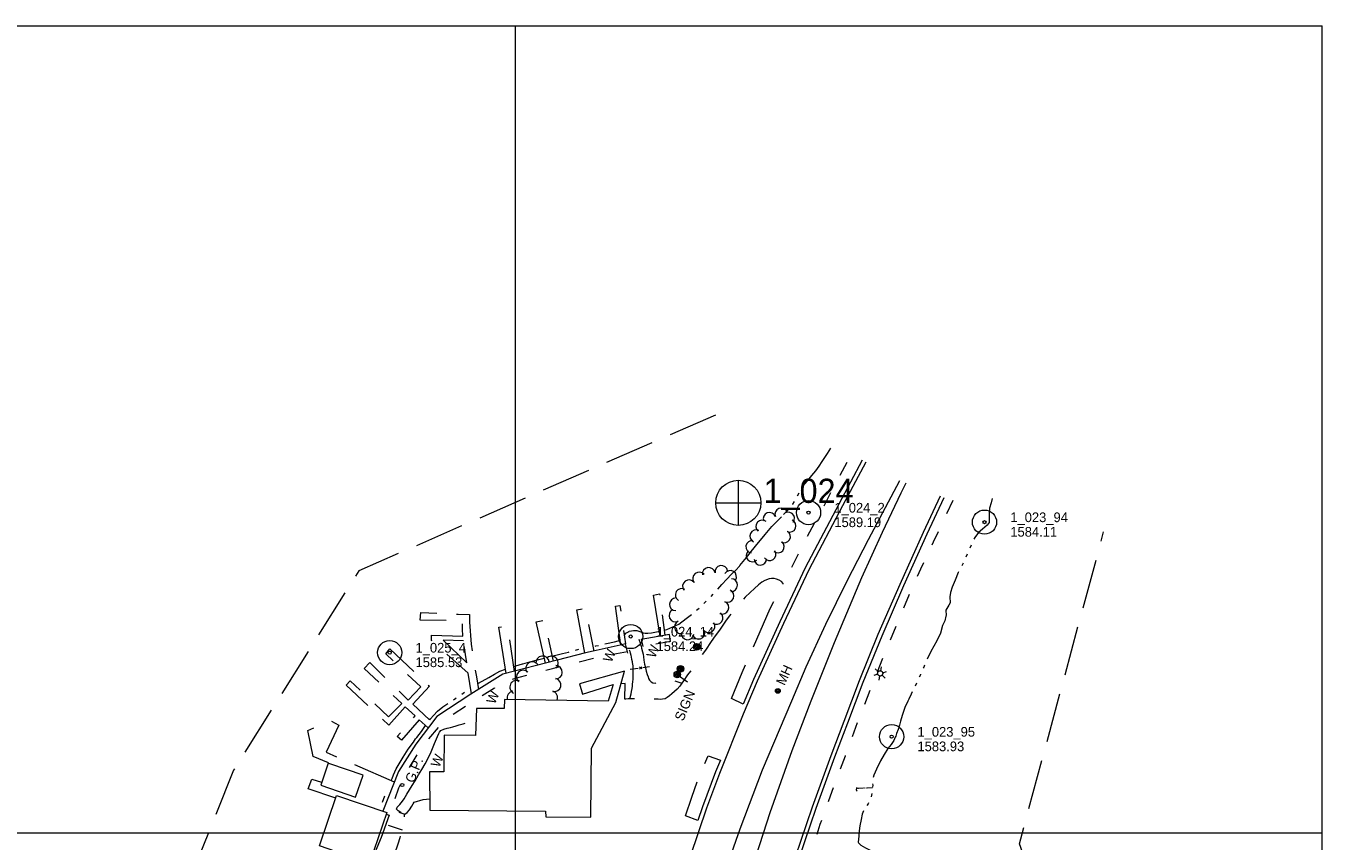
# Model space of a CAD drawing. Header units: feet. Extents: x 187456 to 189561, y 250000 to 251500.
# Tile 8 of 8: x 188197 to 189000, y 250995 to 251500. Entities that reach past the tile are written whole.
import ezdxf
from ezdxf.enums import TextEntityAlignment as Align

# ---------------------------------------------------------------- set-up
doc = ezdxf.new("R2010")
doc.units = ezdxf.units.FT
doc.header["$MEASUREMENT"] = 0
for name, pattern in [('DGN Style 3', [42.899226, 30.642304, -12.256922]), ('DGN Style 5', [21.449613, 9.192691, -12.256922]), ('DGN Style 6', [58.281663, 0.030642, -12.256922, 21.449613, -12.256922, 0.030642, -12.256922])]:
    doc.linetypes.add(name, pattern=pattern)
for name, color, linetype, lineweight in [('E_BLD', 54, 'Continuous', 13), ('E_BLD_Name', 221, 'Continuous', 0), ('E_DRN_Grate', 151, 'Continuous', 0), ('E_DWY', 73, 'DGN Style 3', 0), ('E_LAND_Vegetation', 21, 'Continuous', 0), ('E_MAP_GridLines', 251, 'Continuous', 0), ('E_MAP_Limits', 21, 'DGN Style 3', 0), ('E_MAP_PassPoints', 40, 'Continuous', 0), ('E_MISCPROP', 40, 'Continuous', 0), ('E_MISCPROP_HvyLine', 54, 'Continuous', 13), ('E_MISCPROP_Railing', 40, 'Continuous', 0), ('E_PATH_Sidewalk', 73, 'DGN Style 5', 0), ('E_RDWY', 40, 'Continuous', 13), ('E_WTR', 251, 'DGN Style 6', 0), ('E_WTR_Dock_Pier', 251, 'DGN Style 3', 0)]:
    doc.layers.add(name, color=color, linetype=linetype, lineweight=lineweight)
doc.styles.add('Style-IGR_FONT_0', font='IGR_FONT_0.shx')

# ---------------------------------------------------------------- blocks, each defined once
blk = doc.blocks.new('PP')
at = {"layer": 'E_MAP_PassPoints', "color": 40, "linetype": 'Continuous', "lineweight": 0}
for radius in [7.5, 0.96]:
    blk.add_circle((0, 0), radius, dxfattribs=at)
blk = doc.blocks.new('PHOTOC')
at = {"layer": 'E_MAP_Limits', "color": 73, "linetype": 'Continuous', "lineweight": 0}
for p, q in [((0.12, 14.06), (0.06, -13.8)), ((-13.79, 0.03), (14.12, 0.01))]:
    blk.add_line(p, q, dxfattribs=at)
blk.add_circle((0.17, 0.03), 14, dxfattribs=at)
blk = doc.blocks.new('POLE')
at = {"layer": 'E_MISCPROP', "color": 20, "linetype": 'Continuous', "lineweight": 0}
for centre, radius in [((-0.01, 0.02), 2.02), ((-0.01, 0.03), 1.52), ((0, -0.01), 1.01), ((0, 0), 0.502)]:
    blk.add_circle(centre, radius, dxfattribs=at)
blk = doc.blocks.new('SIGN_1')
at = {"layer": 'E_MISCPROP', "color": 20, "linetype": 'Continuous', "lineweight": 0, "style": 'Style-IGR_FONT_0'}
blk.add_text('SIGN', height=6, rotation=359.99985, dxfattribs=at).set_placement((-9.6, -0.01), align=Align.MIDDLE_LEFT)
blk = doc.blocks.new('WAL_2')
at = {"layer": 'E_MISCPROP_Railing', "color": 40, "linetype": 'Continuous', "lineweight": 0, "style": 'Style-IGR_FONT_0'}
blk.add_text('W', height=6, rotation=359.99985, dxfattribs=at).set_placement((-2.27, -0.34), align=Align.MIDDLE_LEFT)
blk = doc.blocks.new('GPO')
at = {"layer": 'E_BLD', "color": 241, "linetype": 'Continuous', "lineweight": 0}
blk.add_circle((0.01, 0.01), 1, dxfattribs=at)
blk = doc.blocks.new('GP')
at = {"layer": 'E_BLD_Name', "style": 'Style-IGR_FONT_0'}
blk.add_text('G.P.', height=6, rotation=359.99985, dxfattribs=at).set_placement((-6.32, -0.49), align=Align.MIDDLE_LEFT)
blk = doc.blocks.new('MHO_2')
at = {"layer": 'E_DRN_Grate', "color": 20, "linetype": 'Continuous', "lineweight": 0}
for centre, radius in [((0.06, 0.01), 1.5), ((0.07, 0.01), 1.22), ((0.06, 0), 0.968), ((0.03, -0.01), 0.605)]:
    blk.add_circle(centre, radius, dxfattribs=at)
blk = doc.blocks.new('MHT_1')
at = {"layer": 'E_DRN_Grate', "color": 20, "linetype": 'Continuous', "lineweight": 0, "style": 'Style-IGR_FONT_0'}
blk.add_text('MH', height=6, rotation=359.99996, dxfattribs=at).set_placement((-0.08, -3.13), align=Align.CENTER)
blk = doc.blocks.new('CULVRT_1')
at = {"layer": 'E_MISCPROP_Railing', "color": 40, "linetype": 'Continuous', "lineweight": 0}
blk.add_arc((10, 7.5), 12.5, 216.87981, 323.11938, dxfattribs=at)
blk = doc.blocks.new('LTP_2')
at = {"layer": 'E_MISCPROP', "color": 20, "linetype": 'Continuous', "lineweight": 0}
for p, q in [((-1.63, 0.07), (-4.24, 0.14)), ((-0.8, 1.43), (-2, 3.73)), ((0.9, 1.42), (2.27, 3.65)), ((-0.88, -1.42), (-2.24, -3.61)), ((0.76, -1.47), (2, -3.65)), ((1.64, -0.02), (4.16, -0.09))]:
    blk.add_line(p, q, dxfattribs=at)
blk.add_circle((0, 0), 1.64, dxfattribs=at)

msp = doc.modelspace()

# ---------------------------------------------------------------- linework, layer by layer
at = {"layer": 'E_DWY', "color": 51, "linetype": 'DGN Style 3', "lineweight": 0, "flags": 128}
for points in [[(188641.17, 251079.86), (188633.94, 251083.24), (188640.58, 251099.43), (188657.97, 251139.14), (188666.03, 251154.32), (188665.93, 251154.57), (188665.03, 251155.7), (188663.58, 251156.62), (188661.91, 251157.22), (188660.32, 251157.57), (188658.78, 251157.64), (188657.26, 251157.49), (188654.53, 251156.47), (188652.74, 251155.31), (188650.66, 251153.62), (188648.11, 251151.42), (188645.57, 251149.01), (188642.33, 251145.98), (188639.83, 251143.12), (188636.19, 251138.77), (188632.45, 251134.25), (188630.14, 251131.1), (188626.41, 251125.68), (188623.8, 251122.18), (188621.38, 251118.58), (188617.81, 251113.3), (188615.18, 251109.76), (188613.53, 251107.51), (188612.06, 251105.38), (188610.56, 251103.23), (188608.89, 251100.82), (188607.51, 251099.07), (188606.66, 251097.9), (188605.92, 251096.79), (188604.74, 251095.02), (188603.17, 251092.75), (188601.81, 251090.88), (188600.23, 251088.98), (188598.6, 251087.54), (188597.02, 251086.12), (188595.44, 251084.9), (188594.16, 251083.87), (188592.89, 251083.12), (188591.19, 251082.79), (188589.68, 251082.75), (188588.49, 251082.77), (188586.32, 251082.78), (188584.42, 251082.77), (188582.53, 251082.86), (188580.9, 251082.9), (188578.48, 251082.88), (188575.64, 251082.97), (188574.07, 251083.01), (188572.05, 251083.03), (188569.92, 251083.02), (188568.46, 251082.93), (188567.87, 251082.91), (188567.97, 251092.51), (188565.38, 251092.28)], [(188570.99, 251083.03), (188571.8, 251086.24), (188572.03, 251087.52), (188572.28, 251089.41), (188572.47, 251090.9), (188572.63, 251092.22), (188572.77, 251093.57), (188572.94, 251095.32), (188573.06, 251097.44), (188573.08, 251099.11), (188573.07, 251100.4), (188573.06, 251101.43), (188573.01, 251102.55), (188572.96, 251103.51), (188572.8, 251104.58), (188572.65, 251105.62), (188572.54, 251106.05), (188572.22, 251107.46), (188571.93, 251109.03), (188571.69, 251109.9), (188571.33, 251111.27), (188571.04, 251112.33), (188570.76, 251113.37), (188570.42, 251114.32), (188570.06, 251115.22), (188569.65, 251116.1), (188569.37, 251116.75), (188569.11, 251117.27), (188569.31, 251117.36), (188569.81, 251117.44), (188571.01, 251117.54), (188572.61, 251117.97), (188574.14, 251118.57), (188575, 251118.98), (188575.84, 251119.38), (188576.65, 251119.8), (188576.8, 251119.31), (188577.1, 251118.37), (188577.39, 251117.46), (188577.85, 251115.81), (188578.21, 251114.43), (188578.72, 251112.27), (188579.15, 251110.69), (188579.48, 251109), (188579.69, 251107.01), (188580.07, 251104.55), (188580.58, 251102.22), (188581.08, 251100.19), (188581.7, 251098.21), (188582.23, 251096.67), (188582.58, 251095.73), (188583.15, 251094.67), (188584.17, 251093.65), (188585.27, 251092.95), (188586.75, 251092.85), (188588.32, 251093.4), (188589.75, 251094.17), (188591.98, 251094.89), (188593.6, 251094.99), (188595.46, 251094.94), (188596.2, 251094.83), (188596.9, 251094.69), (188597.7, 251094.5), (188603.24, 251092.84)], [(188613.15, 251007.7), (188605.43, 251010.5), (188609.39, 251022.25), (188613.8, 251035.16), (188618.67, 251045.83), (188619.55, 251047.8), (188627.03, 251045.09)], [(188432.85, 250871.63), (188415.68, 250874.6), (188402.4, 250877.28), (188401.45, 250877.56), (188399.58, 250878.25), (188398.32, 250878.91), (188397.5, 250880.91), (188397.77, 250883.32), (188398.83, 250887.08), (188399.74, 250890.76), (188400.5, 250894.58), (188401.2, 250897.89), (188401.89, 250901.27), (188402.53, 250904.66), (188403, 250907.48), (188403.61, 250910.96), (188404.73, 250915.86), (188405.67, 250920.23), (188406.5, 250924.36), (188407.38, 250928.29), (188408.52, 250933.14), (188409.36, 250936.55), (188410.18, 250940.11), (188411.07, 250943.93), (188412.01, 250948.15), (188413.1, 250952.98), (188414.28, 250957.61), (188415.13, 250960.55), (188416.11, 250963.63), (188416.97, 250967.16), (188417.26, 250968.68), (188417.57, 250970.6), (188417.98, 250972.41), (188418.58, 250974.26), (188419.13, 250975.71), (188419.92, 250977.05), (188420.67, 250977.99), (188421.78, 250979.38), (188425.48, 250988.1), (188426.41, 250990.68), (188427.23, 250993.23), (188428.52, 250997.15), (188429.15, 250999.02), (188429.75, 251000.88), (188430.3, 251002.53), (188430.85, 251004.34), (188431.26, 251006.48), (188431.29, 251008.26), (188431.22, 251009.24), (188431.16, 251011), (188431.49, 251011.63), (188432.97, 251012.59), (188434.39, 251014.31), (188435.87, 251016.48), (188436.64, 251017.92), (188437.14, 251019.05), (188442.86, 251020.73), (188446.89, 251021.08)]]:
    msp.add_lwpolyline(points, dxfattribs=at)
at = {"layer": 'E_LAND_Vegetation', "color": 93, "linetype": 'Continuous', "lineweight": 0}
for centre, radius, start, end in [((188657.52, 251194.66), 3.86, 20.89706, 200.88174), ((188664.73, 251197.42), 3.86, 20.89706, 200.88174), ((188669.14, 251194.85), 3.86, 322.13668, 142.12136), ((188649.22, 251183.88), 3.86, 64.82616, 244.81084), ((188652.96, 251189.96), 3.86, 50.10945, 230.09413), ((188666.64, 251183.65), 3.86, 238.69826, 58.68293), ((188670, 251190.24), 3.86, 247.16265, 67.14733), ((188646.72, 251177.3), 3.86, 82.2435, 262.22818), ((188662.77, 251177.37), 3.86, 229.08262, 49.0673), ((188646.89, 251171.87), 3.86, 133.31627, 313.30095), ((188657.54, 251172.54), 3.86, 214.00287, 33.98754), ((188619.82, 251160.5), 3.95, 8.83008, 188.81476), ((188627.63, 251161.72), 3.95, 8.83008, 188.81476), ((188651.85, 251169.74), 3.86, 181.33966, 1.32434), ((188607.58, 251152.81), 3.95, 37.62028, 217.60496), ((188613.84, 251157.63), 3.95, 37.62028, 217.60496), ((188633.08, 251158.61), 3.95, 327.94996, 147.93463), ((188633.74, 251153.57), 3.95, 267.65222, 87.63689), ((188603.04, 251147.51), 3.95, 59.56988, 239.55455), ((188631.45, 251146.85), 3.95, 246.61998, 66.60466), ((188599.47, 251141.66), 3.95, 88.70893, 268.69361), ((188628.32, 251139.59), 3.95, 246.61998, 66.60466), ((188599.15, 251134.69), 3.95, 115.07268, 295.05736), ((188602.5, 251127.53), 3.95, 115.07268, 295.05736), ((188624.65, 251133.22), 3.95, 233.12959, 53.11427), ((188606.77, 251123.62), 3.95, 172.18783, 352.17251), ((188613.52, 251124.06), 3.95, 198.34484, 18.32952), ((188619.7, 251128.02), 3.95, 213.56662, 33.55129), ((188516.88, 251105.47), 4.16, 6.85997, 186.84464), ((188522.36, 251105.3), 4.16, 308.47816, 128.46284), ((188504.8, 251096.63), 4.16, 45.07276, 225.05743), ((188510.6, 251101.86), 4.16, 32.60317, 212.58785), ((188524.91, 251099.53), 4.16, 267.7385, 87.72317), ((188500.71, 251090.35), 4.16, 63.87605, 243.86073), ((188524.06, 251091.69), 4.16, 257.2591, 77.24378), ((188498.96, 251083.66), 4.16, 98.87659, 194.72185), ((188521.93, 251083.88), 4.16, 335.78125, 71.89268)]:
    msp.add_arc(centre, radius, start, end, dxfattribs=at)
at = {"layer": 'E_MAP_GridLines', "color": 161, "linetype": 'Continuous', "lineweight": 0}
for p, q in [((187500, 251500), (189000, 251500)), ((188500, 250000), (188500, 251500)), ((189000, 250000), (189000, 251500)), ((187500, 251000), (189000, 251000))]:
    msp.add_line(p, q, dxfattribs=at)
at = {"layer": 'E_MAP_Limits', "color": 73, "linetype": 'DGN Style 3', "lineweight": 0, "flags": 128}
for points in [[(188623.96, 251258.83), (188402.86, 251162.38), (188325.31, 251038.84), (188250.13, 250852.04), (187920.53, 250643.92), (187874.1, 250543.58)], [(188825.04, 250287.41), (188944.66, 250630.89), (188812.4, 250993.23), (188864.61, 251186.47)]]:
    msp.add_lwpolyline(points, dxfattribs=at)
at = {"layer": 'E_MISCPROP', "color": 20, "linetype": 'Continuous', "lineweight": 0}
msp.add_line((188600.33, 251098.11), (188606.6, 251093.71), dxfattribs=at)
at = {"layer": 'E_MISCPROP_HvyLine', "color": 241, "linetype": 'Continuous', "lineweight": 13, "flags": 128}
for points in [[(188446.94, 251014.17), (188518.72, 251013.41), (188518.77, 251010.01), (188546.65, 251009.82), (188547.06, 251052.61), (188562.18, 251080.9), (188567.6, 251100.16), (188539.65, 251092.45), (188541.64, 251085.92), (188560.54, 251091.88), (188557.49, 251081.72), (188493.29, 251082.63), (188493.1, 251077.05), (188475.91, 251077.18), (188475.33, 251060.34), (188455.75, 251060.66), (188455.65, 251037.94), (188446.77, 251037.9)], [(188379.32, 251029.6), (188400.96, 251022.15), (188405.62, 251035.69), (188384.88, 251042.83), (188383.98, 251043.14)], [(188389.16, 251023.17), (188420.27, 251012.57), (188409.62, 250981.3), (188378.51, 250991.9)]]:
    msp.add_lwpolyline(points, close=True, dxfattribs=at)
at = {"layer": 'E_MISCPROP_Railing', "color": 40, "linetype": 'Continuous', "lineweight": 0}
for p, q in [((188578.29, 251102.99), (188576.86, 251101.39)), ((188578.39, 251101.59), (188577.01, 251102.8))]:
    msp.add_line(p, q, dxfattribs=at)
at = {"layer": 'E_MISCPROP_Railing', "color": 40, "linetype": 'Continuous', "lineweight": 13, "flags": 128}
for points in [[(188596.06, 251118.51), (188595.42, 251123.03), (188577.95, 251119.77), (188578.91, 251115.47)], [(188569.72, 251111.42), (188568.28, 251117.19), (188564.98, 251116.33), (188548.21, 251112.51), (188543.44, 251111.56), (188525.91, 251106.95), (188492.1, 251098.27), (188472.43, 251085.92), (188451.33, 251072.14), (188438.2, 251055.02), (188427.43, 251038.09), (188417.79, 251013.42)], [(188429.08, 251012.44), (188428.26, 251012.99), (188427.41, 251013.63), (188426.61, 251014.21), (188426.23, 251014.77), (188426.73, 251015.86), (188428.31, 251017.71), (188429.99, 251019.63), (188431.04, 251021.21), (188432.77, 251024.11), (188434.3, 251026.74), (188435.96, 251029.41), (188437.79, 251032.32), (188439.94, 251035.94), (188441.95, 251039.26), (188443.99, 251042.81), (188445.93, 251046.32), (188447.79, 251050.22), (188449.88, 251055.31), (188451.67, 251059.78), (188452.52, 251061.58), (188452.99, 251062.43), (188453.8, 251063.4), (188455.54, 251064.33), (188457.74, 251064.94), (188459.66, 251065.39), (188461.28, 251065.81), (188463.22, 251066.42), (188465.12, 251066.99), (188467.69, 251067.57), (188468.89, 251067.97)], [(188419.91, 251011.52), (188421.69, 251010.95), (188416.86, 250997.14), (188410.34, 250981.85)]]:
    msp.add_lwpolyline(points, dxfattribs=at)
at = {"layer": 'E_MISCPROP_Railing', "color": 40, "linetype": 'Continuous', "lineweight": 0, "flags": 128}
for points in [[(188576.04, 251101.95), (188571.15, 251101.34)], [(188583.18, 251102.84), (188578.88, 251102.3)]]:
    msp.add_lwpolyline(points, dxfattribs=at)
at = {"layer": 'E_PATH_Sidewalk', "color": 51, "linetype": 'DGN Style 5', "lineweight": 0, "flags": 128}
for points in [[(188705.51, 251229.55), (188695.75, 251211.32), (188688.06, 251196.8), (188677.56, 251177.71), (188668.02, 251158.06), (188666.03, 251154.32)], [(188771.23, 251206.03), (188759.03, 251180.25), (188751.15, 251163.51), (188744.75, 251149.49), (188737.02, 251130.76), (188728.61, 251110.94), (188723.88, 251098.93), (188711.94, 251068.24), (188704.35, 251047.65), (188695.09, 251022.76), (188688.77, 251005.18), (188681.85, 250984.42), (188675.4, 250964.74), (188669.61, 250945.13), (188662.38, 250919.95), (188655.97, 250896.42), (188653.58, 250882.85)], [(188596.06, 251118.51), (188578.91, 251115.47)], [(188569.55, 251112.1), (188553.63, 251109.47), (188528.92, 251103.15), (188502.17, 251096.32), (188493.2, 251093.62), (188487.02, 251089.73), (188459.32, 251071.99), (188455.61, 251069.09), (188454.58, 251068.24), (188441.64, 251052.82), (188432.82, 251038.48), (188427.59, 251027.73), (188422.8, 251014.36), (188431.49, 251011.63)], [(188430.02, 251001.71), (188419.61, 251005.02)]]:
    msp.add_lwpolyline(points, dxfattribs=at)
at = {"layer": 'E_RDWY', "color": 21, "linetype": 'Continuous', "lineweight": 13, "flags": 128}
for points in [[(188717.19, 251229.78), (188702.72, 251202.57), (188681.84, 251163.1), (188666.08, 251129.76), (188649.87, 251094.1), (188641.25, 251073.6), (188626.42, 251036.91), (188618.37, 251015.32), (188603.1, 250970.16)], [(188714.99, 251230.96), (188700.51, 251203.74), (188679.6, 251164.22), (188663.81, 251130.81), (188647.58, 251095.1), (188641.17, 251079.86)], [(188737.97, 251218.19), (188718.67, 251181.65), (188705.42, 251156.06), (188692.16, 251129.04), (188680.05, 251102.77), (188671.11, 251081.72), (188653, 251038.81), (188639.12, 251002.39), (188628.85, 250973.1)], [(188643, 250966.51), (188657.96, 251012.72), (188671.59, 251051.04), (188683.24, 251081.93), (188697.74, 251118.04), (188714.82, 251158.34), (188727.51, 251186.42), (188739.14, 251210.69), (188742.19, 251216.92)], [(188647.25, 250884.95), (188648.81, 250891.23), (188655.65, 250916.44), (188661.04, 250935.21), (188666.39, 250953.34), (188675.95, 250984.45), (188686.46, 251015.35), (188697.98, 251047.09), (188706.03, 251068.29), (188715.65, 251093.5), (188727.24, 251122.18), (188740.8, 251153.21), (188755.22, 251185.3), (188765.81, 251207.85)], [(188673.57, 250985.22), (188684.1, 251016.17), (188695.64, 251047.96), (188703.7, 251069.18), (188713.32, 251094.42), (188724.94, 251123.15), (188738.52, 251154.22), (188752.95, 251186.35), (188763.55, 251208.92)], [(188627.02, 251045.08), (188624.09, 251037.81), (188616.01, 251016.16), (188613.15, 251007.7)]]:
    msp.add_lwpolyline(points, dxfattribs=at)
at = {"layer": 'E_WTR', "color": 161, "linetype": 'Continuous', "lineweight": 0}
msp.add_line((188417.51, 251019.06), (188418.98, 251022.93), dxfattribs=at)
at = {"layer": 'E_WTR', "color": 161, "linetype": 'Continuous', "lineweight": 0, "flags": 128}
for points in [[(188678.03, 251214.25), (188679.26, 251216.03), (188681.17, 251218.27), (188683.78, 251221.43), (188686.24, 251224.44), (188688.29, 251227.28), (188690.19, 251230.14), (188691.81, 251232.68), (188693.39, 251235.11), (188694.57, 251236.83), (188695.58, 251238.45)], [(188671.93, 251203.49), (188672.04, 251203.61), (188672.92, 251205.29)], [(188674.9, 251208.92), (188675.92, 251210.71)], [(188795.48, 251207.23), (188794.8, 251204.51), (188793.82, 251201.18), (188793.66, 251198.07), (188793.75, 251195.02), (188793.59, 251192.43), (188792.49, 251190.61), (188789.51, 251188.13), (188786.99, 251186.13), (188784.84, 251183.12), (188784.24, 251181.92)], [(188645.38, 251173.29), (188648.77, 251177.68), (188654.8, 251184.93), (188659, 251189.84), (188662.97, 251194.07), (188664.92, 251195.93)], [(188667.89, 251198.8), (188669.24, 251200.36)], [(188625.38, 251151.05), (188627.96, 251153.9), (188630.96, 251157.28), (188633.98, 251160.27), (188636.54, 251162.85), (188638.82, 251165.28), (188639.2, 251165.76), (188640.13, 251166.85), (188644.34, 251171.94), (188645.38, 251173.29)], [(188780.11, 251172.7), (188779.28, 251170.86)], [(188782.5, 251178.27), (188781.72, 251176.41)], [(188777.52, 251167.22), (188777.13, 251166.41), (188776.61, 251165.42)], [(188774.71, 251161.85), (188774.46, 251161.39), (188772.53, 251156.51), (188770.81, 251152.28), (188769.64, 251149.05), (188769.3, 251146.34), (188769.47, 251142.58), (188768.59, 251141.04), (188766.79, 251138.07), (188766.93, 251134.71), (188766.83, 251134.31)], [(188621.24, 251146.45), (188622.62, 251147.98)], [(188612.26, 251137.92), (188613.8, 251139.3)], [(188616.84, 251142.1), (188618.32, 251143.54)], [(188592.26, 251125.59), (188593.75, 251125.94), (188601.22, 251129.33), (188605.85, 251132.84), (188609.05, 251135.33)], [(188766.83, 251134.31), (188766.09, 251131.33), (188764.74, 251128.54), (188763.54, 251123.73), (188761.31, 251118.99), (188759.25, 251115.77), (188757.51, 251112.46), (188755.27, 251107.58)], [(188567.54, 251122.28), (188567.99, 251123.12), (188568.49, 251123.84), (188570, 251124.68), (188570.47, 251124.9), (188570.54, 251124.94), (188571.98, 251125.3), (188573.26, 251125.49), (188575.19, 251125.46), (188577.64, 251124.67), (188579.13, 251123.99), (188580.35, 251123.67), (188580.76, 251123.75), (188582.09, 251123.86)], [(188582.09, 251123.86), (188584.34, 251124.05), (188588.53, 251124.71), (188589.17, 251124.86)], [(188549.4, 251115.78), (188549.88, 251115.86), (188551.42, 251116.21)], [(188555.45, 251117.11), (188556.47, 251117.33), (188561.33, 251118.43), (188563.69, 251119.09), (188564.84, 251119.35)], [(188504.32, 251104.69), (188504.52, 251104.75), (188508.95, 251106.05), (188514.49, 251107.47), (188517.9, 251108.34)], [(188522.72, 251109.6), (188524.18, 251109.98), (188529.23, 251111.08), (188532.86, 251112.08), (188533.29, 251112.2)], [(188537.27, 251113.29), (188539.28, 251113.77)], [(188477.09, 251092.69), (188483.43, 251096.3), (188487.1, 251098.45), (188490.44, 251100.24), (188493.91, 251101.55)], [(188498.76, 251103.1), (188500.31, 251103.52), (188504.32, 251104.69)], [(188753.62, 251103.89), (188753.09, 251102.71), (188752.8, 251102.04)], [(188748.58, 251092.87), (188747.76, 251091.02)], [(188751.18, 251098.34), (188751.03, 251097.99), (188750.29, 251096.52)], [(188461.53, 251082.55), (188463.1, 251083.58), (188463.26, 251083.68)], [(188466.7, 251085.97), (188468.42, 251087.11)], [(188746.01, 251087.38), (188745.23, 251085.94), (188743.76, 251082.87), (188743.34, 251082), (188743.19, 251081.67), (188741.46, 251077.8), (188739.66, 251072.76), (188738.73, 251069.28), (188738.13, 251066.83), (188737.21, 251064.1), (188736.28, 251061.53), (188735.74, 251060.03)], [(188446.86, 251069.99), (188447.42, 251070.76), (188449.22, 251072.8), (188451.78, 251075.41), (188454.99, 251078.17), (188458.09, 251080.27)], [(188438.16, 251058.23), (188438.88, 251059.2), (188441.7, 251062.82), (188444.33, 251066.5)], [(188735.74, 251060.03), (188735.45, 251059.24), (188734.51, 251057.2), (188732.93, 251054.86), (188730.81, 251052.24), (188728.49, 251048.53), (188726.35, 251044.62), (188723.75, 251039.45), (188722.14, 251035.75), (188721.84, 251034.42)], [(188423.03, 251032.54), (188423.37, 251033.37), (188423.56, 251033.8), (188424.35, 251036.09), (188426.07, 251039.62), (188428.47, 251043.74), (188430.45, 251046.99), (188433.61, 251051.79), (188436.74, 251056.31), (188438.16, 251058.23)], [(188712.07, 251027.74), (188712.74, 251027.74), (188715.45, 251027.88)], [(188715.92, 251027.91), (188716.15, 251027.92)], [(188716.62, 251027.94), (188716.86, 251027.96)], [(188717.32, 251027.98), (188717.56, 251027.99)], [(188718.02, 251028.02), (188721.42, 251028.2)], [(188721.42, 251030.44), (188721.44, 251029.62), (188721.42, 251028.42)], [(188718.88, 251018.74), (188718.57, 251018.03), (188717.77, 251017.07)], [(188720.88, 251024.42), (188720.49, 251022.44)], [(188715.67, 251013.69), (188714.86, 251011.55), (188714.3, 251008.28), (188713.57, 251004.44), (188713.05, 251001.21), (188712.8, 250998.01), (188712.54, 250994.35), (188712.7, 250993.79), (188714.16, 250992.35), (188717.01, 250990.8), (188720.39, 250989.18)]]:
    msp.add_lwpolyline(points, dxfattribs=at)
at = {"layer": 'E_WTR_Dock_Pier', "color": 161, "linetype": 'DGN Style 3', "lineweight": 0, "flags": 128}
for points in [[(188589.64, 251121.95), (188585.52, 251147.4), (188589.37, 251148.17), (188592.66, 251122.52)], [(188543.09, 251111.47), (188537.98, 251138.2), (188543.37, 251139.11), (188548.6, 251112.6)], [(188565.24, 251116.4), (188561.94, 251140.5), (188564.8, 251140.88), (188568.28, 251117.19)], [(188472.82, 251086.17), (188470.7, 251098.94), (188448.08, 251119.32), (188448.04, 251122.53), (188467.5, 251121.99), (188467.19, 251126.53), (188467.16, 251131.53), (188441.06, 251131.82), (188441.41, 251136.61), (188454.24, 251135.97), (188464.61, 251135.58), (188471.57, 251135.4), (188471.58, 251130.54), (188472.57, 251116.88), (188474.06, 251107.4), (188475.79, 251096.61), (188477.1, 251088.85)], [(188518.62, 251105.08), (188512.9, 251130.86), (188517.8, 251131.81), (188523.44, 251106.32)], [(188494.34, 251098.84), (188489.81, 251127.51), (188494.98, 251128.17), (188499.22, 251100.09)], [(188455.13, 251119.36), (188469.85, 251105.47), (188467.79, 251118.95)], [(188467.8, 251118.93), (188455.16, 251119.33)], [(188445.91, 251065.07), (188440.38, 251070.07), (188429.39, 251057.43), (188426.78, 251059.84), (188437.87, 251072.46), (188431.58, 251078.11), (188421.47, 251066.84), (188395.12, 251091.5), (188397.62, 251094.21), (188421.4, 251071.88), (188429.53, 251080.26), (188406.29, 251101.88), (188409.67, 251105.6), (188433.62, 251082.25), (188441.45, 251090.44), (188419.64, 251110.96), (188422.17, 251114), (188446.73, 251090.83), (188436.34, 251079.86), (188448.5, 251068.45)], [(188384.11, 251043.46), (188374.64, 251047.35), (188371.39, 251063.47), (188385.04, 251069.82), (188390.55, 251066.69), (188382.66, 251050.01), (188424.91, 251031.67)], [(188388.6, 251021.52), (188371.61, 251027.26), (188373.9, 251033.39), (188379.94, 251031.4)]]:
    msp.add_lwpolyline(points, dxfattribs=at)

# ---------------------------------------------------------------- block references
at = {"layer": 'E_BLD', "color": 241, "linetype": 'Continuous', "lineweight": 0, "xscale": 1.000000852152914, "yscale": 1.000000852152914, "zscale": 1.000000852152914, "rotation": 67.18386918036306}
msp.add_blockref('GPO', (188429.88, 251029.68), dxfattribs=at)
at = {"layer": 'E_BLD_Name', "xscale": 1.000000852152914, "yscale": 1.000000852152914, "zscale": 1.000000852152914, "rotation": 67.18386918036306}
msp.add_blockref('GP', (188436.13, 251037.67), dxfattribs=at)
at = {"layer": 'E_DRN_Grate', "color": 20, "linetype": 'Continuous', "lineweight": 0, "xscale": 0.9999977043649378, "yscale": 0.9999977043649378, "zscale": 0.9999977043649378, "rotation": 65.55608938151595}
for name, p in [('MHT_1', (188666.55, 251097.97)), ('MHO_2', (188662.61, 251087.93))]:
    msp.add_blockref(name, p, dxfattribs=at)
at = {"layer": 'E_MAP_Limits', "color": 73, "linetype": 'Continuous', "lineweight": 0}
msp.add_blockref('PHOTOC', (188637.98, 251204.49), dxfattribs=at)
at = {"layer": 'E_MAP_PassPoints', "color": 40, "linetype": 'Continuous', "lineweight": 0}
for p in [(188681.69, 251198.48), (188790.76, 251192.56), (188571.46, 251121.67), (188422.08, 251111.73), (188733.19, 251059.63)]:
    msp.add_blockref('PP', p, dxfattribs=at)
at = {"layer": 'E_MISCPROP', "color": 20, "linetype": 'Continuous', "lineweight": 0}
for name, p, xscale, yscale, zscale, rotation in [('POLE', (188612.54, 251115.33), 0.9999981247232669, 0.9999981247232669, 0.9999981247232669, 79.49176207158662), ('POLE', (188600.35, 251098.12), 0.9999981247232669, 0.9999981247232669, 0.9999981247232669, 79.49176207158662), ('POLE', (188602.38, 251101.63), 0.9999981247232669, 0.9999981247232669, 0.9999981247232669, 79.49176207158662), ('LTP_2', (188726.1, 251098.82), 0.9999998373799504, 0.9999998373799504, 0.9999998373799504, 79.148593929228), ('SIGN_1', (188604.91, 251078.83), 1.000000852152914, 1.000000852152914, 1.000000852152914, 67.18386918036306)]:
    msp.add_blockref(name, p, dxfattribs=dict(at, xscale=xscale, yscale=yscale, zscale=zscale, rotation=rotation))
at = {"layer": 'E_MISCPROP_Railing', "color": 40, "linetype": 'Continuous', "lineweight": 0}
for name, p, xscale, yscale, zscale, rotation in [('WAL_2', (188584.29, 251111.25), 1.000000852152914, 1.000000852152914, 1.000000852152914, 67.18386918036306), ('WAL_2', (188557.33, 251108.53), 1.000000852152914, 1.000000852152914, 1.000000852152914, 67.18386918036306), ('WAL_2', (188485.05, 251082.71), 1.000000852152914, 1.000000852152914, 1.000000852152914, 67.18386918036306), ('WAL_2', (188450.57, 251043.47), 1.000000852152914, 1.000000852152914, 1.000000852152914, 67.18386918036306), ('CULVRT_1', (188711.77, 251028.18), 0.120557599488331, 0.120557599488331, 0.120557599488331, 270.617463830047)]:
    msp.add_blockref(name, p, dxfattribs=dict(at, xscale=xscale, yscale=yscale, zscale=zscale, rotation=rotation))

# ---------------------------------------------------------------- texts
at = {"layer": 'E_MAP_Limits', "color": 73, "linetype": 'Continuous', "lineweight": 0, "style": 'Style-IGR_FONT_0'}
msp.add_text('1_024', height=15, dxfattribs=at).set_placement((188653.81, 251204.46))
at = {"layer": 'E_MAP_PassPoints', "color": 40, "linetype": 'Continuous', "lineweight": 0, "style": 'Style-IGR_FONT_0'}
for s, p in [('1_024_2', (188697.69, 251198.48)), ('1589.19', (188697.69, 251189.48)), ('1_023_94', (188806.76, 251192.56)), ('1584.11', (188806.76, 251183.56)), ('1_024_14', (188587.46, 251121.67)), ('1_025_4', (188438.08, 251111.73)), ('1584.24', (188587.46, 251112.67)), ('1585.53', (188438.08, 251102.73)), ('1_023_95', (188749.19, 251059.63)), ('1583.93', (188749.19, 251050.63))]:
    msp.add_text(s, height=6, dxfattribs=at).set_placement(p)

doc.saveas('drawing.dxf')
